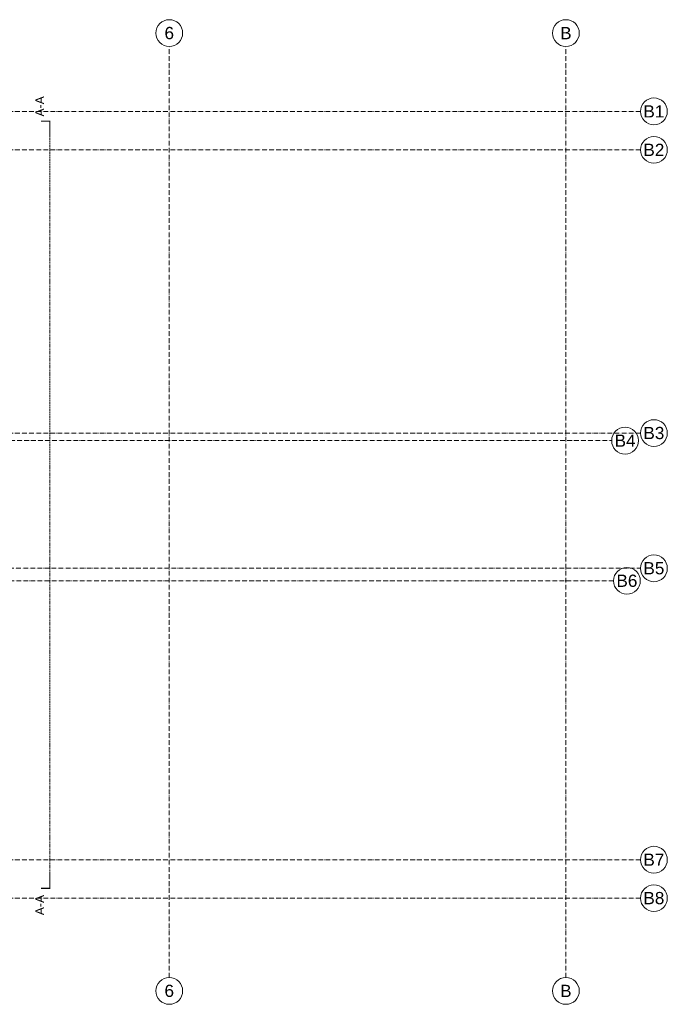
# Model space of a CAD drawing. Header units: inches. Extents: x -8638 to 29969, y -39 to 37625.
# Tile 5 of 18: x 2250 to 3361, y 13979 to 15669. Entities that reach past the tile are written whole.
import ezdxf
from ezdxf.enums import TextEntityAlignment as Align

# ---------------------------------------------------------------- set-up
doc = ezdxf.new("R2010")
doc.units = ezdxf.units.IN
doc.header["$MEASUREMENT"] = 0
for name, pattern in [('ArcadiaLine4607182594047786974', [0]), ('DASHED', [15, 10, -5]), ('GAP', [3, 2, -0.5, 0, -0.5])]:
    doc.linetypes.add(name, pattern=pattern)
doc.layers.get('0').update_dxf_attribs({"lineweight": 0})
for name, color, linetype, lineweight in [('AA_ARANZACJA', 7, 'Continuous', 0), ('AA_OPIS PZT', 2, 'Continuous', 0), ('AA_PRZ SCIANY ISTNIEJĄCE', 10, 'Continuous', 30), ('AA_WIDOK_009', 7, 'Continuous', 0), ('isa_V9BAE0E40C946046_B19A2E0E40DD480C4L21BAE0E40DD48147Usr', 7, 'Continuous', 25)]:
    doc.layers.add(name, color=color, linetype=linetype, lineweight=lineweight)
doc.styles.add('ArCADiaStyle', font='arial.ttf')
doc.styles.add('arial', font='arial.ttf', dxfattribs={"width": 0.9, "height": 1.5})

# ---------------------------------------------------------------- blocks, each defined once
blk = doc.blocks.new('linie przekrojowe')
at = {"layer": 'AA_PRZ SCIANY ISTNIEJĄCE', "linetype": 'Continuous', "const_width": 2, "flags": 128}
for points in [[(-3484.7, 895.9), (-3484.7, 920.9), (-3499.7, 920.9)], [(-3484.7, -370.4), (-3484.7, -395.4), (-3499.7, -395.4)]]:
    blk.add_lwpolyline(points, dxfattribs=at)
at = {"layer": 'AA_WIDOK_009', "linetype": 'DASHED', "ltscale": 0.2}
blk.add_line((-3484.7, 895.9), (-3484.7, -370.4), dxfattribs=at)
at = {"layer": 'AA_OPIS PZT', "style": 'arial'}
for p in [(-3501.9, 946.4), (-3501.9, -424)]:
    blk.add_text('A-A', height=15, rotation=90, dxfattribs=at).set_placement(p, align=Align.MIDDLE)

msp = doc.modelspace()

# ---------------------------------------------------------------- linework, layer by layer
at = {"linetype": 'ArcadiaLine4607182594047786974', "lineweight": 0}
for centre in [(2506.5, 15645.8), (3187, 15645.8), (3338, 15511.5), (3338, 15445.5), (3288.6, 14946.5), (3338, 14959.5), (3338, 14727.5), (3291.7, 14706), (3338, 14227.5), (3338, 14161.5), (2506.5, 14002.4), (3187, 14002.4)]:
    msp.add_circle(centre, 23, dxfattribs=at)
at = {"layer": 'isa_V9BAE0E40C946046_B19A2E0E40DD480C4L21BAE0E40DD48147Usr', "linetype": 'GAP', "lineweight": 0, "ltscale": 4}
for p, q in [((2506.5, 14025.4), (2506.5, 15622.8)), ((3187, 14025.4), (3187, 15622.8)), ((3315, 15511.5), (465.4, 15511.5)), ((3315, 15445.5), (465.4, 15445.5)), ((3315, 14959.5), (465.4, 14959.5)), ((515.1, 14946.5), (3265.6, 14946.5)), ((465.4, 14727.5), (3315, 14727.5)), ((3268.7, 14706), (519.2, 14706)), ((3315, 14227.5), (465.4, 14227.5)), ((3315, 14161.5), (465.4, 14161.5))]:
    msp.add_line(p, q, dxfattribs=at)

# ---------------------------------------------------------------- block references
at = {"layer": 'AA_ARANZACJA', "color": 0}
msp.add_blockref('linie przekrojowe', (5786.2, 14573.7), dxfattribs=at)

# ---------------------------------------------------------------- texts
at = {"linetype": 'Continuous', "lineweight": 0, "char_height": 21, "attachment_point": 5, "style": 'ArCADiaStyle'}
for s, insert in [('6', (2506.5, 15645.8)), ('B', (3187, 15645.8)), ('B1', (3338, 15511.5)), ('B2', (3338, 15445.5)), ('B3', (3338, 14959.5)), ('B4', (3288.6, 14946.5)), ('B5', (3338, 14727.5)), ('B6', (3291.7, 14706)), ('B7', (3338, 14227.5)), ('B8', (3338, 14161.5)), ('6', (2506.5, 14002.4)), ('B', (3187, 14002.4))]:
    msp.add_mtext(s, dxfattribs=dict(at, insert=insert))

doc.saveas('drawing.dxf')
